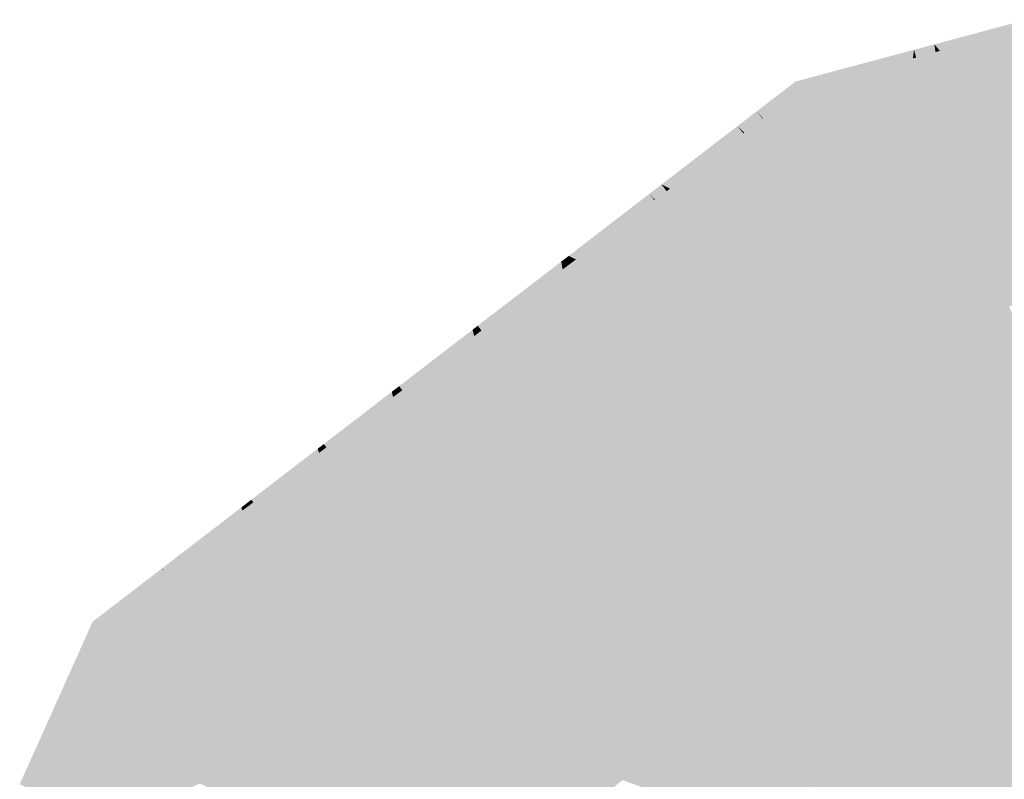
# Model space of a CAD drawing. Header units: metres. Extents: x 31144 to 66544, y 390912 to 402712.
# Tile 21 of 45: x 66146 to 66158, y 402702 to 402711. Entities that reach past the tile are written whole.
import ezdxf

# ---------------------------------------------------------------- set-up
doc = ezdxf.new("R2010")
doc.units = ezdxf.units.M
doc.layers.add('GM-C3D-SURFACE-TIN', color=7, linetype='Continuous')

msp = doc.modelspace()

# ---------------------------------------------------------------- linework, layer by layer
at = {"layer": 'GM-C3D-SURFACE-TIN', "color": 61, "linetype": 'Continuous', "lineweight": -3}
for points in [[(66158.189, 402710.93), (66158.17, 402711.002), (66157.052, 402710.703)], [(66158.189, 402710.93), (66157.052, 402710.703), (66157.119, 402710.625)], [(66157.067, 402710.61), (66157.052, 402710.703), (66156.806, 402710.637)], [(66157.076, 402710.612), (66157.119, 402710.625), (66157.052, 402710.703)], [(66157.067, 402710.61), (66157.076, 402710.612), (66157.052, 402710.703)], [(66156.792, 402710.531), (66156.806, 402710.637), (66155.842, 402710.379)], [(66156.792, 402710.531), (66156.831, 402710.543), (66156.806, 402710.637)], [(66157.067, 402710.61), (66156.806, 402710.637), (66156.831, 402710.543)], [(66156.792, 402710.531), (66155.842, 402710.379), (66155.871, 402710.269)], [(66155.871, 402710.269), (66155.842, 402710.379), (66155.371, 402710.253)], [(66154.978, 402709.804), (66155.371, 402710.253), (66154.902, 402709.893)], [(66154.978, 402709.804), (66155.426, 402710.142), (66155.371, 402710.253)], [(66155.871, 402710.269), (66155.371, 402710.253), (66155.426, 402710.142)], [(66154.749, 402709.632), (66154.902, 402709.893), (66154.669, 402709.714)], [(66154.749, 402709.632), (66154.973, 402709.801), (66154.902, 402709.893)], [(66154.978, 402709.804), (66154.902, 402709.893), (66154.973, 402709.801)], [(66153.85, 402708.955), (66154.669, 402709.714), (66153.748, 402709.006)], [(66153.85, 402708.955), (66154.738, 402709.624), (66154.669, 402709.714)], [(66154.749, 402709.632), (66154.669, 402709.714), (66154.738, 402709.624)], [(66153.668, 402708.819), (66153.748, 402709.006), (66153.601, 402708.893)], [(66153.668, 402708.819), (66153.81, 402708.925), (66153.748, 402709.006)], [(66153.85, 402708.955), (66153.748, 402709.006), (66153.81, 402708.925)], [(66152.712, 402708.099), (66153.601, 402708.893), (66152.623, 402708.141)], [(66152.712, 402708.099), (66153.662, 402708.814), (66153.601, 402708.893)], [(66153.668, 402708.819), (66153.601, 402708.893), (66153.662, 402708.814)], [(66151.567, 402707.237), (66152.533, 402708.072), (66151.522, 402707.296)], [(66151.567, 402707.237), (66152.55, 402707.977), (66152.533, 402708.072)], [(66152.589, 402708.006), (66152.623, 402708.141), (66152.533, 402708.072)], [(66152.589, 402708.006), (66152.533, 402708.072), (66152.585, 402708.004)], [(66152.585, 402708.004), (66152.533, 402708.072), (66152.55, 402707.977)], [(66152.589, 402708.006), (66152.676, 402708.072), (66152.623, 402708.141)], [(66152.712, 402708.099), (66152.623, 402708.141), (66152.676, 402708.072)], [(66150.607, 402706.515), (66151.46, 402707.248), (66150.57, 402706.564)], [(66150.607, 402706.515), (66151.478, 402707.17), (66151.46, 402707.248)], [(66151.505, 402707.19), (66151.522, 402707.296), (66151.46, 402707.248)], [(66151.505, 402707.19), (66151.46, 402707.248), (66151.478, 402707.17)], [(66151.505, 402707.19), (66151.565, 402707.236), (66151.522, 402707.296)], [(66151.567, 402707.237), (66151.522, 402707.296), (66151.565, 402707.236)], [(66150.518, 402706.447), (66150.533, 402706.535), (66150.481, 402706.496)], [(66150.518, 402706.447), (66150.569, 402706.486), (66150.533, 402706.535)], [(66150.57, 402706.487), (66150.57, 402706.564), (66150.533, 402706.535)], [(66150.569, 402706.486), (66150.57, 402706.487), (66150.533, 402706.535)], [(66150.57, 402706.487), (66150.606, 402706.514), (66150.57, 402706.564)], [(66150.606, 402706.514), (66150.607, 402706.515), (66150.57, 402706.564)], [(66149.689, 402705.823), (66150.481, 402706.496), (66149.658, 402705.863)], [(66149.689, 402705.823), (66150.497, 402706.432), (66150.481, 402706.496)], [(66150.497, 402706.432), (66150.518, 402706.447), (66150.481, 402706.496)], [(66148.803, 402705.157), (66149.586, 402705.808), (66148.779, 402705.188)], [(66148.803, 402705.157), (66149.599, 402705.756), (66149.586, 402705.808)], [(66149.616, 402705.768), (66149.658, 402705.863), (66149.586, 402705.808)], [(66149.599, 402705.756), (66149.616, 402705.768), (66149.586, 402705.808)], [(66149.616, 402705.768), (66149.687, 402705.822), (66149.658, 402705.863)], [(66149.687, 402705.822), (66149.689, 402705.823), (66149.658, 402705.863)], [(66147.909, 402704.484), (66148.66, 402705.096), (66147.892, 402704.506)], [(66147.909, 402704.484), (66148.671, 402705.057), (66148.66, 402705.096)], [(66148.683, 402705.066), (66148.779, 402705.188), (66148.66, 402705.096)], [(66148.671, 402705.057), (66148.683, 402705.066), (66148.66, 402705.096)], [(66148.683, 402705.066), (66148.801, 402705.155), (66148.779, 402705.188)], [(66148.801, 402705.155), (66148.803, 402705.157), (66148.779, 402705.188)], [(66147.714, 402704.337), (66147.892, 402704.506), (66147.698, 402704.357)], [(66147.714, 402704.337), (66147.907, 402704.482), (66147.892, 402704.506)], [(66147.907, 402704.482), (66147.909, 402704.484), (66147.892, 402704.506)], [(66146.869, 402703.701), (66147.698, 402704.357), (66146.857, 402703.711)], [(66146.869, 402703.701), (66147.709, 402704.333), (66147.698, 402704.357)], [(66147.709, 402704.333), (66147.714, 402704.337), (66147.698, 402704.357)], [(66146.606, 402703.151), (66146.869, 402703.701), (66146.857, 402703.711)], [(66146.606, 402703.151), (66146.857, 402703.711), (66146.606, 402703.151)], [(66146.6, 402703.138), (66146.606, 402703.151), (66146.606, 402703.151)]]:
    msp.add_solid(points, dxfattribs=at)
at = {"layer": 'GM-C3D-SURFACE-TIN', "color": 71, "linetype": 'Continuous', "lineweight": -3}
for points in [[(66158.319, 402710.447), (66158.189, 402710.93), (66157.119, 402710.625)], [(66157.145, 402710.112), (66157.067, 402710.61), (66156.831, 402710.543)], [(66157.145, 402710.112), (66157.076, 402710.612), (66157.067, 402710.61)], [(66157.205, 402710.129), (66157.119, 402710.625), (66157.076, 402710.612)], [(66157.145, 402710.112), (66157.205, 402710.129), (66157.076, 402710.612)], [(66158.319, 402710.447), (66157.119, 402710.625), (66157.479, 402710.207)], [(66157.205, 402710.129), (66157.479, 402710.207), (66157.119, 402710.625)], [(66156.719, 402709.991), (66156.792, 402710.531), (66155.871, 402710.269)], [(66156.719, 402709.991), (66156.961, 402710.059), (66156.831, 402710.543)], [(66156.719, 402709.991), (66156.831, 402710.543), (66156.792, 402710.531)], [(66157.145, 402710.112), (66156.831, 402710.543), (66156.961, 402710.059)], [(66156, 402709.786), (66155.871, 402710.269), (66155.426, 402710.142)], [(66156.719, 402709.991), (66155.871, 402710.269), (66156, 402709.786)], [(66155.303, 402709.423), (66155.426, 402710.142), (66154.978, 402709.804)], [(66155.303, 402709.423), (66155.653, 402709.686), (66155.426, 402710.142)], [(66156, 402709.786), (66155.426, 402710.142), (66155.653, 402709.686)], [(66155.103, 402709.272), (66154.973, 402709.801), (66154.749, 402709.632)], [(66155.303, 402709.423), (66154.978, 402709.804), (66154.973, 402709.801)], [(66155.103, 402709.272), (66155.278, 402709.404), (66154.973, 402709.801)], [(66155.303, 402709.423), (66154.973, 402709.801), (66155.278, 402709.404)], [(66154.348, 402708.704), (66154.738, 402709.624), (66153.85, 402708.955)], [(66154.348, 402708.704), (66155.043, 402709.227), (66154.738, 402709.624)], [(66155.103, 402709.272), (66154.749, 402709.632), (66154.738, 402709.624)], [(66155.103, 402709.272), (66154.738, 402709.624), (66155.043, 402709.227)], [(66154.003, 402708.445), (66153.81, 402708.925), (66153.668, 402708.819)], [(66154.348, 402708.704), (66153.85, 402708.955), (66153.81, 402708.925)], [(66154.003, 402708.445), (66154.115, 402708.529), (66153.81, 402708.925)], [(66154.348, 402708.704), (66153.81, 402708.925), (66154.115, 402708.529)], [(66153.22, 402707.855), (66153.662, 402708.814), (66152.712, 402708.099)], [(66153.22, 402707.855), (66153.967, 402708.418), (66153.662, 402708.814)], [(66154.003, 402708.445), (66153.668, 402708.819), (66153.662, 402708.814)], [(66154.003, 402708.445), (66153.662, 402708.814), (66153.967, 402708.418)], [(66152.912, 402707.623), (66152.676, 402708.072), (66152.589, 402708.006)], [(66153.22, 402707.855), (66152.712, 402708.099), (66152.676, 402708.072)], [(66152.912, 402707.623), (66152.981, 402707.675), (66152.676, 402708.072)], [(66153.22, 402707.855), (66152.676, 402708.072), (66152.981, 402707.675)], [(66151.872, 402706.841), (66152.55, 402707.977), (66151.567, 402707.237)], [(66151.872, 402706.841), (66152.647, 402707.424), (66152.55, 402707.977)], [(66152.89, 402707.607), (66152.585, 402708.004), (66152.55, 402707.977)], [(66152.89, 402707.607), (66152.55, 402707.977), (66152.647, 402707.424)], [(66152.912, 402707.623), (66152.589, 402708.006), (66152.585, 402708.004)], [(66152.912, 402707.623), (66152.585, 402708.004), (66152.89, 402707.607)], [(66151.809, 402706.794), (66151.565, 402707.236), (66151.505, 402707.19)], [(66151.872, 402706.841), (66151.567, 402707.237), (66151.565, 402707.236)], [(66151.809, 402706.794), (66151.857, 402706.83), (66151.565, 402707.236)], [(66151.872, 402706.841), (66151.565, 402707.236), (66151.857, 402706.83)], [(66150.912, 402706.118), (66151.478, 402707.17), (66150.607, 402706.515)], [(66150.912, 402706.118), (66151.599, 402706.636), (66151.478, 402707.17)], [(66151.809, 402706.794), (66151.505, 402707.19), (66151.478, 402707.17)], [(66151.809, 402706.794), (66151.478, 402707.17), (66151.599, 402706.636)], [(66149.994, 402705.427), (66150.497, 402706.432), (66149.689, 402705.823)], [(66149.994, 402705.427), (66150.631, 402705.907), (66150.497, 402706.432)], [(66150.631, 402705.907), (66150.518, 402706.447), (66150.497, 402706.432)], [(66150.823, 402706.051), (66150.569, 402706.486), (66150.518, 402706.447)], [(66150.631, 402705.907), (66150.823, 402706.051), (66150.518, 402706.447)], [(66150.863, 402706.081), (66150.57, 402706.487), (66150.569, 402706.486)], [(66150.823, 402706.051), (66150.863, 402706.081), (66150.569, 402706.486)], [(66150.875, 402706.09), (66150.606, 402706.514), (66150.57, 402706.487)], [(66150.863, 402706.081), (66150.875, 402706.09), (66150.57, 402706.487)], [(66150.903, 402706.112), (66150.607, 402706.515), (66150.606, 402706.514)], [(66150.875, 402706.09), (66150.903, 402706.112), (66150.606, 402706.514)], [(66150.903, 402706.112), (66150.912, 402706.118), (66150.607, 402706.515)], [(66149.921, 402705.372), (66149.687, 402705.822), (66149.616, 402705.768)], [(66149.977, 402705.414), (66149.689, 402705.823), (66149.687, 402705.822)], [(66149.921, 402705.372), (66149.977, 402705.414), (66149.687, 402705.822)], [(66149.977, 402705.414), (66149.994, 402705.427), (66149.689, 402705.823)], [(66149.108, 402704.76), (66149.599, 402705.756), (66148.803, 402705.157)], [(66149.108, 402704.76), (66149.734, 402705.231), (66149.599, 402705.756)], [(66149.734, 402705.231), (66149.616, 402705.768), (66149.599, 402705.756)], [(66149.734, 402705.231), (66149.921, 402705.372), (66149.616, 402705.768)], [(66148.988, 402704.67), (66148.801, 402705.155), (66148.683, 402705.066)], [(66149.08, 402704.74), (66148.803, 402705.157), (66148.801, 402705.155)], [(66148.988, 402704.67), (66149.08, 402704.74), (66148.801, 402705.155)], [(66149.08, 402704.74), (66149.108, 402704.76), (66148.803, 402705.157)], [(66148.214, 402704.087), (66148.671, 402705.057), (66147.909, 402704.484)], [(66148.214, 402704.087), (66148.81, 402704.536), (66148.671, 402705.057)], [(66148.81, 402704.536), (66148.683, 402705.066), (66148.671, 402705.057)], [(66148.81, 402704.536), (66148.988, 402704.67), (66148.683, 402705.066)], [(66148.019, 402703.941), (66147.907, 402704.482), (66147.714, 402704.337)], [(66148.169, 402704.054), (66147.909, 402704.484), (66147.907, 402704.482)], [(66148.019, 402703.941), (66148.169, 402704.054), (66147.907, 402704.482)], [(66148.169, 402704.054), (66148.214, 402704.087), (66147.909, 402704.484)], [(66147.267, 402703.375), (66147.709, 402704.333), (66146.869, 402703.701)], [(66147.267, 402703.375), (66147.922, 402703.868), (66147.709, 402704.333)], [(66147.922, 402703.868), (66147.714, 402704.337), (66147.709, 402704.333)], [(66147.922, 402703.868), (66148.019, 402703.941), (66147.714, 402704.337)], [(66147.063, 402702.946), (66146.869, 402703.701), (66146.606, 402703.151)], [(66147.063, 402702.946), (66147.267, 402703.375), (66146.869, 402703.701)], [(66146.935, 402702.679), (66146.6, 402703.138), (66146.451, 402702.806)], [(66146.935, 402702.679), (66146.606, 402703.151), (66146.6, 402703.138)], [(66146.935, 402702.679), (66147.063, 402702.946), (66146.606, 402703.151)], [(66146.81, 402702.417), (66146.451, 402702.806), (66146.343, 402702.564)], [(66146.81, 402702.417), (66146.899, 402702.605), (66146.451, 402702.806)], [(66146.935, 402702.679), (66146.451, 402702.806), (66146.899, 402702.605)], [(66146.397, 402701.553), (66146.343, 402702.564), (66145.974, 402701.743)], [(66146.397, 402701.553), (66146.703, 402702.194), (66146.343, 402702.564)], [(66146.81, 402702.417), (66146.343, 402702.564), (66146.785, 402702.366)], [(66146.785, 402702.366), (66146.343, 402702.564), (66146.703, 402702.194)]]:
    msp.add_solid(points, dxfattribs=at)
at = {"layer": 'GM-C3D-SURFACE-TIN', "color": 70, "linetype": 'Continuous', "lineweight": -3}
for points in [[(66158.448, 402709.964), (66158.319, 402710.447), (66157.479, 402710.207)], [(66157.223, 402709.614), (66157.145, 402710.112), (66156.961, 402710.059)], [(66157.223, 402709.614), (66157.205, 402710.129), (66157.145, 402710.112)], [(66157.334, 402709.646), (66157.479, 402710.207), (66157.205, 402710.129)], [(66157.223, 402709.614), (66157.334, 402709.646), (66157.205, 402710.129)], [(66157.334, 402709.646), (66157.838, 402709.79), (66157.479, 402710.207)], [(66158.448, 402709.964), (66157.479, 402710.207), (66157.838, 402709.79)], [(66156.647, 402709.45), (66156.719, 402709.991), (66156, 402709.786)], [(66156.647, 402709.45), (66157.09, 402709.576), (66156.961, 402710.059)], [(66156.647, 402709.45), (66156.961, 402710.059), (66156.719, 402709.991)], [(66157.223, 402709.614), (66156.961, 402710.059), (66157.09, 402709.576)], [(66156.129, 402709.303), (66156, 402709.786), (66155.653, 402709.686)], [(66156.647, 402709.45), (66156, 402709.786), (66156.129, 402709.303)], [(66155.627, 402709.042), (66155.653, 402709.686), (66155.303, 402709.423)], [(66155.627, 402709.042), (66155.879, 402709.231), (66155.653, 402709.686)], [(66156.129, 402709.303), (66155.653, 402709.686), (66155.879, 402709.231)], [(66155.456, 402708.913), (66155.278, 402709.404), (66155.103, 402709.272)], [(66155.627, 402709.042), (66155.303, 402709.423), (66155.278, 402709.404)], [(66155.456, 402708.913), (66155.583, 402709.008), (66155.278, 402709.404)], [(66155.627, 402709.042), (66155.278, 402709.404), (66155.583, 402709.008)], [(66155.456, 402708.913), (66155.103, 402709.272), (66155.043, 402709.227)], [(66154.846, 402708.453), (66155.043, 402709.227), (66154.348, 402708.704)], [(66154.846, 402708.453), (66155.347, 402708.831), (66155.043, 402709.227)], [(66155.456, 402708.913), (66155.043, 402709.227), (66155.347, 402708.831)], [(66154.846, 402708.453), (66154.348, 402708.704), (66154.115, 402708.529)], [(66154.339, 402708.071), (66154.003, 402708.445), (66153.967, 402708.418)], [(66154.339, 402708.071), (66154.115, 402708.529), (66154.003, 402708.445)], [(66154.339, 402708.071), (66154.42, 402708.133), (66154.115, 402708.529)], [(66154.846, 402708.453), (66154.115, 402708.529), (66154.42, 402708.133)], [(66153.728, 402707.612), (66153.967, 402708.418), (66153.22, 402707.855)], [(66153.728, 402707.612), (66154.272, 402708.021), (66153.967, 402708.418)], [(66154.339, 402708.071), (66153.967, 402708.418), (66154.272, 402708.021)], [(66153.728, 402707.612), (66153.22, 402707.855), (66152.981, 402707.675)], [(66153.195, 402707.211), (66152.89, 402707.607), (66152.647, 402707.424)], [(66153.235, 402707.241), (66152.912, 402707.623), (66152.89, 402707.607)], [(66153.235, 402707.241), (66152.89, 402707.607), (66153.195, 402707.211)], [(66153.235, 402707.241), (66152.981, 402707.675), (66152.912, 402707.623)], [(66153.235, 402707.241), (66153.286, 402707.279), (66152.981, 402707.675)], [(66153.728, 402707.612), (66152.981, 402707.675), (66153.286, 402707.279)], [(66152.177, 402706.444), (66152.647, 402707.424), (66151.872, 402706.841)], [(66152.177, 402706.444), (66152.745, 402706.872), (66152.647, 402707.424)], [(66153.195, 402707.211), (66152.647, 402707.424), (66152.745, 402706.872)], [(66152.114, 402706.397), (66151.809, 402706.794), (66151.599, 402706.636)], [(66152.114, 402706.397), (66151.857, 402706.83), (66151.809, 402706.794)], [(66152.177, 402706.444), (66151.872, 402706.841), (66151.857, 402706.83)], [(66152.114, 402706.397), (66152.149, 402706.424), (66151.857, 402706.83)], [(66152.177, 402706.444), (66151.857, 402706.83), (66152.149, 402706.424)], [(66151.217, 402705.722), (66151.599, 402706.636), (66150.912, 402706.118)], [(66151.217, 402705.722), (66151.721, 402706.101), (66151.599, 402706.636)], [(66152.114, 402706.397), (66151.599, 402706.636), (66151.721, 402706.101)], [(66150.765, 402705.382), (66150.823, 402706.051), (66150.631, 402705.907)], [(66150.765, 402705.382), (66151.127, 402705.655), (66150.823, 402706.051)], [(66151.127, 402705.655), (66150.863, 402706.081), (66150.823, 402706.051)], [(66151.157, 402705.677), (66150.875, 402706.09), (66150.863, 402706.081)], [(66151.127, 402705.655), (66151.157, 402705.677), (66150.863, 402706.081)], [(66151.179, 402705.694), (66150.903, 402706.112), (66150.875, 402706.09)], [(66151.157, 402705.677), (66151.179, 402705.694), (66150.875, 402706.09)], [(66151.2, 402705.71), (66150.912, 402706.118), (66150.903, 402706.112)], [(66151.179, 402705.694), (66151.2, 402705.71), (66150.903, 402706.112)], [(66151.2, 402705.71), (66151.217, 402705.722), (66150.912, 402706.118)], [(66150.298, 402705.031), (66150.631, 402705.907), (66149.994, 402705.427)], [(66150.298, 402705.031), (66150.765, 402705.382), (66150.631, 402705.907)], [(66149.868, 402704.707), (66149.921, 402705.372), (66149.734, 402705.231)], [(66149.868, 402704.707), (66150.225, 402704.976), (66149.921, 402705.372)], [(66150.225, 402704.976), (66149.977, 402705.414), (66149.921, 402705.372)], [(66150.267, 402705.007), (66149.994, 402705.427), (66149.977, 402705.414)], [(66150.225, 402704.976), (66150.267, 402705.007), (66149.977, 402705.414)], [(66150.267, 402705.007), (66150.298, 402705.031), (66149.994, 402705.427)], [(66149.412, 402704.364), (66149.734, 402705.231), (66149.108, 402704.76)], [(66149.412, 402704.364), (66149.868, 402704.707), (66149.734, 402705.231)], [(66149.292, 402704.273), (66149.08, 402704.74), (66148.988, 402704.67)], [(66149.36, 402704.324), (66149.108, 402704.76), (66149.08, 402704.74)], [(66149.292, 402704.273), (66149.36, 402704.324), (66149.08, 402704.74)], [(66149.36, 402704.324), (66149.412, 402704.364), (66149.108, 402704.76)], [(66148.949, 402704.015), (66148.988, 402704.67), (66148.81, 402704.536)], [(66148.949, 402704.015), (66149.292, 402704.273), (66148.988, 402704.67)], [(66148.518, 402703.691), (66148.81, 402704.536), (66148.214, 402704.087)], [(66148.518, 402703.691), (66148.949, 402704.015), (66148.81, 402704.536)], [(66148.323, 402703.544), (66148.169, 402704.054), (66148.019, 402703.941)], [(66148.432, 402703.626), (66148.214, 402704.087), (66148.169, 402704.054)], [(66148.323, 402703.544), (66148.432, 402703.626), (66148.169, 402704.054)], [(66148.432, 402703.626), (66148.518, 402703.691), (66148.214, 402704.087)], [(66148.135, 402703.402), (66148.019, 402703.941), (66147.922, 402703.868)], [(66148.135, 402703.402), (66148.323, 402703.544), (66148.019, 402703.941)], [(66147.666, 402703.049), (66147.922, 402703.868), (66147.267, 402703.375)], [(66147.666, 402703.049), (66148.135, 402703.402), (66147.922, 402703.868)], [(66147.519, 402702.742), (66147.267, 402703.375), (66147.063, 402702.946)], [(66147.519, 402702.742), (66147.666, 402703.049), (66147.267, 402703.375)], [(66147.427, 402702.55), (66147.063, 402702.946), (66146.935, 402702.679)], [(66147.427, 402702.55), (66147.519, 402702.742), (66147.063, 402702.946)], [(66147.291, 402702.265), (66146.899, 402702.605), (66146.81, 402702.417)], [(66147.427, 402702.55), (66146.935, 402702.679), (66146.899, 402702.605)], [(66147.291, 402702.265), (66147.355, 402702.4), (66146.899, 402702.605)], [(66147.427, 402702.55), (66146.899, 402702.605), (66147.355, 402702.4)], [(66147.241, 402702.161), (66146.785, 402702.366), (66146.703, 402702.194)], [(66147.291, 402702.265), (66146.81, 402702.417), (66146.785, 402702.366)], [(66147.291, 402702.265), (66146.785, 402702.366), (66147.241, 402702.161)], [(66146.853, 402701.348), (66146.703, 402702.194), (66146.397, 402701.553)], [(66146.853, 402701.348), (66147.074, 402701.812), (66146.703, 402702.194)], [(66147.241, 402702.161), (66146.703, 402702.194), (66147.074, 402701.812)]]:
    msp.add_solid(points, dxfattribs=at)
at = {"layer": 'GM-C3D-SURFACE-TIN', "color": 90, "linetype": 'Continuous', "lineweight": -3}
for points in [[(66158.577, 402709.481), (66158.448, 402709.964), (66157.838, 402709.79)], [(66157.464, 402709.163), (66157.838, 402709.79), (66157.334, 402709.646)], [(66157.464, 402709.163), (66158.197, 402709.373), (66157.838, 402709.79)], [(66158.577, 402709.481), (66157.838, 402709.79), (66158.197, 402709.373)], [(66157.301, 402709.117), (66157.334, 402709.646), (66157.223, 402709.614)], [(66157.301, 402709.117), (66157.464, 402709.163), (66157.334, 402709.646)], [(66156.574, 402708.91), (66157.219, 402709.093), (66157.09, 402709.576)], [(66156.574, 402708.91), (66157.09, 402709.576), (66156.647, 402709.45)], [(66157.301, 402709.117), (66157.223, 402709.614), (66157.09, 402709.576)], [(66157.301, 402709.117), (66157.09, 402709.576), (66157.219, 402709.093)], [(66156.574, 402708.91), (66156.647, 402709.45), (66156.129, 402709.303)], [(66156.258, 402708.819), (66156.129, 402709.303), (66155.879, 402709.231)], [(66156.574, 402708.91), (66156.129, 402709.303), (66156.258, 402708.819)], [(66155.952, 402708.66), (66155.879, 402709.231), (66155.627, 402709.042)], [(66155.952, 402708.66), (66156.106, 402708.776), (66155.879, 402709.231)], [(66156.258, 402708.819), (66155.879, 402709.231), (66156.106, 402708.776)], [(66155.952, 402708.66), (66155.627, 402709.042), (66155.583, 402709.008)], [(66155.81, 402708.553), (66155.456, 402708.913), (66155.347, 402708.831)], [(66155.81, 402708.553), (66155.583, 402709.008), (66155.456, 402708.913)], [(66155.81, 402708.553), (66155.887, 402708.611), (66155.583, 402709.008)], [(66155.952, 402708.66), (66155.583, 402709.008), (66155.887, 402708.611)], [(66155.344, 402708.202), (66155.347, 402708.831), (66154.846, 402708.453)], [(66155.344, 402708.202), (66155.652, 402708.434), (66155.347, 402708.831)], [(66155.81, 402708.553), (66155.347, 402708.831), (66155.652, 402708.434)], [(66155.344, 402708.202), (66154.846, 402708.453), (66154.42, 402708.133)], [(66155.344, 402708.202), (66154.42, 402708.133), (66154.724, 402707.736)], [(66154.674, 402707.698), (66154.339, 402708.071), (66154.272, 402708.021)], [(66154.674, 402707.698), (66154.42, 402708.133), (66154.339, 402708.071)], [(66154.674, 402707.698), (66154.724, 402707.736), (66154.42, 402708.133)], [(66154.236, 402707.369), (66154.272, 402708.021), (66153.728, 402707.612)], [(66154.236, 402707.369), (66154.576, 402707.625), (66154.272, 402708.021)], [(66154.674, 402707.698), (66154.272, 402708.021), (66154.576, 402707.625)], [(66154.236, 402707.369), (66153.728, 402707.612), (66153.286, 402707.279)], [(66154.236, 402707.369), (66153.286, 402707.279), (66153.59, 402706.883)], [(66153.558, 402706.858), (66153.235, 402707.241), (66153.195, 402707.211)], [(66153.558, 402706.858), (66153.286, 402707.279), (66153.235, 402707.241)], [(66153.558, 402706.858), (66153.59, 402706.883), (66153.286, 402707.279)], [(66153.499, 402706.814), (66153.195, 402707.211), (66152.745, 402706.872)], [(66153.558, 402706.858), (66153.195, 402707.211), (66153.499, 402706.814)], [(66152.481, 402706.048), (66152.745, 402706.872), (66152.177, 402706.444)], [(66152.481, 402706.048), (66152.843, 402706.32), (66152.745, 402706.872)], [(66153.499, 402706.814), (66152.745, 402706.872), (66152.843, 402706.32)], [(66152.419, 402706.001), (66152.114, 402706.397), (66151.721, 402706.101)], [(66152.419, 402706.001), (66152.149, 402706.424), (66152.114, 402706.397)], [(66152.481, 402706.048), (66152.177, 402706.444), (66152.149, 402706.424)], [(66152.419, 402706.001), (66152.441, 402706.018), (66152.149, 402706.424)], [(66152.481, 402706.048), (66152.149, 402706.424), (66152.441, 402706.018)], [(66151.521, 402705.325), (66151.721, 402706.101), (66151.217, 402705.722)], [(66151.521, 402705.325), (66151.842, 402705.567), (66151.721, 402706.101)], [(66152.419, 402706.001), (66151.721, 402706.101), (66151.842, 402705.567)], [(66151.451, 402705.272), (66151.179, 402705.694), (66151.157, 402705.677)], [(66151.484, 402705.297), (66151.2, 402705.71), (66151.179, 402705.694)], [(66151.451, 402705.272), (66151.484, 402705.297), (66151.179, 402705.694)], [(66151.497, 402705.307), (66151.217, 402705.722), (66151.2, 402705.71)], [(66151.484, 402705.297), (66151.497, 402705.307), (66151.2, 402705.71)], [(66151.497, 402705.307), (66151.521, 402705.325), (66151.217, 402705.722)], [(66150.898, 402704.857), (66151.127, 402705.655), (66150.765, 402705.382)], [(66150.898, 402704.857), (66151.432, 402705.258), (66151.127, 402705.655)], [(66151.432, 402705.258), (66151.157, 402705.677), (66151.127, 402705.655)], [(66151.432, 402705.258), (66151.451, 402705.272), (66151.157, 402705.677)], [(66150.603, 402704.634), (66150.765, 402705.382), (66150.298, 402705.031)], [(66150.603, 402704.634), (66150.898, 402704.857), (66150.765, 402705.382)], [(66150.003, 402704.182), (66150.225, 402704.976), (66149.868, 402704.707)], [(66150.003, 402704.182), (66150.53, 402704.579), (66150.225, 402704.976)], [(66150.53, 402704.579), (66150.267, 402705.007), (66150.225, 402704.976)], [(66150.556, 402704.599), (66150.298, 402705.031), (66150.267, 402705.007)], [(66150.53, 402704.579), (66150.556, 402704.599), (66150.267, 402705.007)], [(66150.556, 402704.599), (66150.603, 402704.634), (66150.298, 402705.031)], [(66149.717, 402703.967), (66149.868, 402704.707), (66149.412, 402704.364)], [(66149.717, 402703.967), (66150.003, 402704.182), (66149.868, 402704.707)], [(66149.088, 402703.494), (66149.292, 402704.273), (66148.949, 402704.015)], [(66149.088, 402703.494), (66149.597, 402703.877), (66149.292, 402704.273)], [(66149.597, 402703.877), (66149.36, 402704.324), (66149.292, 402704.273)], [(66149.639, 402703.909), (66149.412, 402704.364), (66149.36, 402704.324)], [(66149.597, 402703.877), (66149.639, 402703.909), (66149.36, 402704.324)], [(66149.639, 402703.909), (66149.717, 402703.967), (66149.412, 402704.364)], [(66148.823, 402703.294), (66148.949, 402704.015), (66148.518, 402703.691)], [(66148.823, 402703.294), (66149.088, 402703.494), (66148.949, 402704.015)], [(66148.695, 402703.198), (66148.518, 402703.691), (66148.432, 402703.626)], [(66148.695, 402703.198), (66148.823, 402703.294), (66148.518, 402703.691)], [(66148.348, 402702.937), (66148.323, 402703.544), (66148.135, 402703.402)], [(66148.628, 402703.148), (66148.432, 402703.626), (66148.323, 402703.544)], [(66148.348, 402702.937), (66148.628, 402703.148), (66148.323, 402703.544)], [(66148.628, 402703.148), (66148.695, 402703.198), (66148.432, 402703.626)], [(66148.064, 402702.723), (66148.135, 402703.402), (66147.666, 402703.049)], [(66148.064, 402702.723), (66148.348, 402702.937), (66148.135, 402703.402)], [(66147.975, 402702.537), (66147.666, 402703.049), (66147.519, 402702.742)], [(66147.975, 402702.537), (66148.064, 402702.723), (66147.666, 402703.049)], [(66147.919, 402702.421), (66147.519, 402702.742), (66147.427, 402702.55)], [(66147.919, 402702.421), (66147.975, 402702.537), (66147.519, 402702.742)], [(66147.919, 402702.421), (66147.427, 402702.55), (66147.355, 402702.4)], [(66147.772, 402702.113), (66147.355, 402702.4), (66147.291, 402702.265)], [(66147.919, 402702.421), (66147.355, 402702.4), (66147.812, 402702.195)], [(66147.772, 402702.113), (66147.812, 402702.195), (66147.355, 402702.4)], [(66147.772, 402702.113), (66147.291, 402702.265), (66147.241, 402702.161)], [(66147.697, 402701.956), (66147.241, 402702.161), (66147.074, 402701.812)], [(66147.772, 402702.113), (66147.241, 402702.161), (66147.697, 402701.956)], [(66147.697, 402701.956), (66147.074, 402701.812), (66147.446, 402701.43)], [(66147.309, 402701.144), (66147.074, 402701.812), (66146.853, 402701.348)], [(66147.309, 402701.144), (66147.446, 402701.43), (66147.074, 402701.812)]]:
    msp.add_solid(points, dxfattribs=at)
at = {"layer": 'GM-C3D-SURFACE-TIN', "color": 110, "linetype": 'Continuous', "lineweight": -3}
for points in [[(66157.593, 402708.68), (66158.197, 402709.373), (66157.464, 402709.163)], [(66157.593, 402708.68), (66158.557, 402708.955), (66158.197, 402709.373)], [(66157.379, 402708.619), (66157.464, 402709.163), (66157.301, 402709.117)], [(66157.379, 402708.619), (66157.593, 402708.68), (66157.464, 402709.163)], [(66156.502, 402708.369), (66157.348, 402708.61), (66157.219, 402709.093)], [(66156.502, 402708.369), (66157.219, 402709.093), (66156.574, 402708.91)], [(66157.379, 402708.619), (66157.301, 402709.117), (66157.219, 402709.093)], [(66157.379, 402708.619), (66157.219, 402709.093), (66157.348, 402708.61)], [(66156.502, 402708.369), (66156.574, 402708.91), (66156.258, 402708.819)], [(66156.388, 402708.336), (66156.258, 402708.819), (66156.106, 402708.776)], [(66156.502, 402708.369), (66156.258, 402708.819), (66156.388, 402708.336)], [(66156.277, 402708.279), (66156.106, 402708.776), (66155.952, 402708.66)], [(66156.277, 402708.279), (66156.333, 402708.321), (66156.106, 402708.776)], [(66156.388, 402708.336), (66156.106, 402708.776), (66156.333, 402708.321)], [(66156.164, 402708.194), (66155.81, 402708.553), (66155.652, 402708.434)], [(66156.164, 402708.194), (66155.887, 402708.611), (66155.81, 402708.553)], [(66156.277, 402708.279), (66155.952, 402708.66), (66155.887, 402708.611)], [(66156.164, 402708.194), (66156.192, 402708.215), (66155.887, 402708.611)], [(66156.277, 402708.279), (66155.887, 402708.611), (66156.192, 402708.215)], [(66155.842, 402707.951), (66155.652, 402708.434), (66155.344, 402708.202)], [(66155.842, 402707.951), (66155.957, 402708.038), (66155.652, 402708.434)], [(66156.164, 402708.194), (66155.652, 402708.434), (66155.957, 402708.038)], [(66155.842, 402707.951), (66155.344, 402708.202), (66154.724, 402707.736)], [(66155.842, 402707.951), (66154.724, 402707.736), (66155.029, 402707.34)], [(66155.009, 402707.324), (66154.724, 402707.736), (66154.674, 402707.698)], [(66155.009, 402707.324), (66155.029, 402707.34), (66154.724, 402707.736)], [(66154.744, 402707.125), (66154.576, 402707.625), (66154.236, 402707.369)], [(66155.009, 402707.324), (66154.674, 402707.698), (66154.576, 402707.625)], [(66154.744, 402707.125), (66154.881, 402707.228), (66154.576, 402707.625)], [(66155.009, 402707.324), (66154.576, 402707.625), (66154.881, 402707.228)], [(66154.744, 402707.125), (66154.236, 402707.369), (66153.59, 402706.883)], [(66154.744, 402707.125), (66153.59, 402706.883), (66153.895, 402706.486)], [(66153.882, 402706.476), (66153.59, 402706.883), (66153.558, 402706.858)], [(66153.882, 402706.476), (66153.895, 402706.486), (66153.59, 402706.883)], [(66153.804, 402706.418), (66153.499, 402706.814), (66152.843, 402706.32)], [(66153.882, 402706.476), (66153.558, 402706.858), (66153.499, 402706.814)], [(66153.882, 402706.476), (66153.499, 402706.814), (66153.804, 402706.418)], [(66153.804, 402706.418), (66152.843, 402706.32), (66152.941, 402705.768)], [(66152.786, 402705.651), (66152.843, 402706.32), (66152.481, 402706.048)], [(66152.786, 402705.651), (66152.941, 402705.768), (66152.843, 402706.32)], [(66152.786, 402705.651), (66152.481, 402706.048), (66152.441, 402706.018)], [(66152.723, 402705.604), (66152.419, 402706.001), (66151.842, 402705.567)], [(66152.723, 402705.604), (66152.441, 402706.018), (66152.419, 402706.001)], [(66152.723, 402705.604), (66152.733, 402705.612), (66152.441, 402706.018)], [(66152.786, 402705.651), (66152.441, 402706.018), (66152.733, 402705.612)], [(66151.826, 402704.929), (66151.842, 402705.567), (66151.521, 402705.325)], [(66151.826, 402704.929), (66151.964, 402705.032), (66151.842, 402705.567)], [(66152.723, 402705.604), (66151.842, 402705.567), (66151.964, 402705.032)], [(66151.794, 402704.905), (66151.521, 402705.325), (66151.497, 402705.307)], [(66151.794, 402704.905), (66151.826, 402704.929), (66151.521, 402705.325)], [(66151.032, 402704.331), (66151.432, 402705.258), (66150.898, 402704.857)], [(66151.032, 402704.331), (66151.737, 402704.862), (66151.432, 402705.258)], [(66151.737, 402704.862), (66151.451, 402705.272), (66151.432, 402705.258)], [(66151.745, 402704.868), (66151.484, 402705.297), (66151.451, 402705.272)], [(66151.737, 402704.862), (66151.745, 402704.868), (66151.451, 402705.272)], [(66151.789, 402704.901), (66151.497, 402705.307), (66151.484, 402705.297)], [(66151.745, 402704.868), (66151.789, 402704.901), (66151.484, 402705.297)], [(66151.789, 402704.901), (66151.794, 402704.905), (66151.497, 402705.307)], [(66150.908, 402704.238), (66150.898, 402704.857), (66150.603, 402704.634)], [(66150.908, 402704.238), (66151.032, 402704.331), (66150.898, 402704.857)], [(66150.846, 402704.191), (66150.603, 402704.634), (66150.556, 402704.599)], [(66150.846, 402704.191), (66150.908, 402704.238), (66150.603, 402704.634)], [(66150.137, 402703.658), (66150.53, 402704.579), (66150.003, 402704.182)], [(66150.137, 402703.658), (66150.835, 402704.183), (66150.53, 402704.579)], [(66150.835, 402704.183), (66150.556, 402704.599), (66150.53, 402704.579)], [(66150.835, 402704.183), (66150.846, 402704.191), (66150.556, 402704.599)], [(66150.022, 402703.571), (66150.003, 402704.182), (66149.717, 402703.967)], [(66150.022, 402703.571), (66150.137, 402703.658), (66150.003, 402704.182)], [(66149.902, 402703.48), (66149.639, 402703.909), (66149.597, 402703.877)], [(66149.919, 402703.493), (66149.717, 402703.967), (66149.639, 402703.909)], [(66149.902, 402703.48), (66149.919, 402703.493), (66149.639, 402703.909)], [(66149.919, 402703.493), (66150.022, 402703.571), (66149.717, 402703.967)], [(66149.228, 402702.973), (66149.597, 402703.877), (66149.088, 402703.494)], [(66149.228, 402702.973), (66149.902, 402703.48), (66149.597, 402703.877)], [(66149.128, 402702.898), (66149.088, 402703.494), (66148.823, 402703.294)], [(66149.128, 402702.898), (66149.228, 402702.973), (66149.088, 402703.494)], [(66148.933, 402702.751), (66148.695, 402703.198), (66148.628, 402703.148)], [(66148.957, 402702.77), (66148.823, 402703.294), (66148.695, 402703.198)], [(66148.933, 402702.751), (66148.957, 402702.77), (66148.695, 402703.198)], [(66148.957, 402702.77), (66149.128, 402702.898), (66148.823, 402703.294)], [(66148.561, 402702.472), (66148.628, 402703.148), (66148.348, 402702.937)], [(66148.561, 402702.472), (66148.933, 402702.751), (66148.628, 402703.148)], [(66148.462, 402702.397), (66148.348, 402702.937), (66148.064, 402702.723)], [(66148.462, 402702.397), (66148.561, 402702.472), (66148.348, 402702.937)], [(66148.431, 402702.332), (66148.064, 402702.723), (66147.975, 402702.537)], [(66148.431, 402702.332), (66148.462, 402702.397), (66148.064, 402702.723)], [(66148.412, 402702.292), (66147.975, 402702.537), (66147.919, 402702.421)], [(66148.412, 402702.292), (66148.431, 402702.332), (66147.975, 402702.537)], [(66148.412, 402702.292), (66147.919, 402702.421), (66147.812, 402702.195)], [(66148.412, 402702.292), (66147.812, 402702.195), (66148.268, 402701.99)], [(66148.254, 402701.961), (66147.772, 402702.113), (66147.697, 402701.956)], [(66148.254, 402701.961), (66147.812, 402702.195), (66147.772, 402702.113)], [(66148.254, 402701.961), (66148.268, 402701.99), (66147.812, 402702.195)], [(66148.154, 402701.751), (66147.697, 402701.956), (66147.446, 402701.43)], [(66148.254, 402701.961), (66147.697, 402701.956), (66148.154, 402701.751)]]:
    msp.add_solid(points, dxfattribs=at)
at = {"layer": 'GM-C3D-SURFACE-TIN', "color": 120, "linetype": 'Continuous', "lineweight": -3}
for points in [[(66158.79, 402708.685), (66158.557, 402708.955), (66157.593, 402708.68)], [(66157.673, 402708.381), (66157.593, 402708.68), (66157.379, 402708.619)], [(66158.79, 402708.685), (66157.593, 402708.68), (66157.673, 402708.381)], [(66157.843, 402707.736), (66158.79, 402708.685), (66157.673, 402708.381)], [(66157.843, 402707.736), (66159.115, 402708.202), (66158.79, 402708.685)], [(66157.427, 402708.316), (66157.348, 402708.61), (66156.502, 402708.369)], [(66157.427, 402708.316), (66157.379, 402708.619), (66157.348, 402708.61)], [(66157.673, 402708.381), (66157.379, 402708.619), (66157.427, 402708.316)], [(66156.461, 402708.063), (66156.333, 402708.321), (66156.277, 402708.279)], [(66156.461, 402708.063), (66156.388, 402708.336), (66156.333, 402708.321)], [(66156.461, 402708.063), (66156.502, 402708.369), (66156.388, 402708.336)], [(66157.427, 402708.316), (66156.502, 402708.369), (66156.461, 402708.063)], [(66157.843, 402707.736), (66157.427, 402708.316), (66156.461, 402708.063)], [(66157.843, 402707.736), (66157.673, 402708.381), (66157.427, 402708.316)], [(66156.138, 402707.802), (66156.164, 402708.194), (66155.957, 402708.038)], [(66156.138, 402707.802), (66156.367, 402707.987), (66156.164, 402708.194)], [(66156.367, 402707.987), (66156.192, 402708.215), (66156.164, 402708.194)], [(66156.367, 402707.987), (66156.277, 402708.279), (66156.192, 402708.215)], [(66156.367, 402707.987), (66156.461, 402708.063), (66156.277, 402708.279)], [(66159.093, 402707.941), (66159.115, 402708.202), (66157.843, 402707.736)], [(66155.231, 402707.077), (66155.842, 402707.951), (66155.029, 402707.34)], [(66155.231, 402707.077), (66156.138, 402707.802), (66155.842, 402707.951)], [(66156.138, 402707.802), (66155.957, 402708.038), (66155.842, 402707.951)], [(66156.601, 402707.196), (66156.367, 402707.987), (66156.138, 402707.802)], [(66156.601, 402707.196), (66156.461, 402708.063), (66156.367, 402707.987)], [(66156.601, 402707.196), (66157.843, 402707.736), (66156.461, 402708.063)], [(66159.093, 402707.941), (66157.843, 402707.736), (66157.956, 402707.525)], [(66156.601, 402707.196), (66156.138, 402707.802), (66155.231, 402707.077)], [(66157.83, 402707.472), (66157.843, 402707.736), (66156.601, 402707.196)], [(66157.956, 402707.525), (66157.843, 402707.736), (66157.83, 402707.472)], [(66157.83, 402707.472), (66156.601, 402707.196), (66156.72, 402706.989)], [(66155.086, 402706.962), (66155.009, 402707.324), (66154.881, 402707.228)], [(66155.231, 402707.077), (66155.029, 402707.34), (66155.009, 402707.324)], [(66155.086, 402706.962), (66155.231, 402707.077), (66155.009, 402707.324)], [(66154.114, 402706.201), (66154.744, 402707.125), (66153.895, 402706.486)], [(66154.114, 402706.201), (66155.086, 402706.962), (66154.744, 402707.125)], [(66155.086, 402706.962), (66154.881, 402707.228), (66154.744, 402707.125)], [(66155.392, 402706.584), (66156.601, 402707.196), (66155.231, 402707.077)], [(66156.597, 402706.928), (66156.601, 402707.196), (66155.392, 402706.584)], [(66156.72, 402706.989), (66156.601, 402707.196), (66156.597, 402706.928)], [(66155.392, 402706.584), (66155.231, 402707.077), (66155.086, 402706.962)], [(66155.392, 402706.584), (66155.086, 402706.962), (66154.114, 402706.201)], [(66156.597, 402706.928), (66155.392, 402706.584), (66155.517, 402706.381)], [(66154.222, 402705.902), (66155.392, 402706.584), (66154.114, 402706.201)], [(66155.399, 402706.313), (66155.392, 402706.584), (66154.222, 402705.902)], [(66155.517, 402706.381), (66155.392, 402706.584), (66155.399, 402706.313)], [(66153.014, 402705.355), (66153.804, 402706.418), (66152.941, 402705.768)], [(66153.014, 402705.355), (66154.025, 402706.131), (66153.804, 402706.418)], [(66154.025, 402706.131), (66153.882, 402706.476), (66153.804, 402706.418)], [(66154.114, 402706.201), (66153.895, 402706.486), (66153.882, 402706.476)], [(66154.025, 402706.131), (66154.114, 402706.201), (66153.882, 402706.476)], [(66155.399, 402706.313), (66154.222, 402705.902), (66154.353, 402705.703)], [(66154.222, 402705.902), (66154.114, 402706.201), (66154.025, 402706.131)], [(66154.222, 402705.902), (66154.025, 402706.131), (66153.014, 402705.355)], [(66153.094, 402705.151), (66154.222, 402705.902), (66153.014, 402705.355)], [(66154.239, 402705.627), (66154.222, 402705.902), (66153.094, 402705.151)], [(66154.353, 402705.703), (66154.222, 402705.902), (66154.239, 402705.627)], [(66153.014, 402705.355), (66152.941, 402705.768), (66152.786, 402705.651)], [(66152.055, 402704.631), (66152.723, 402705.604), (66151.964, 402705.032)], [(66152.055, 402704.631), (66152.952, 402705.307), (66152.723, 402705.604)], [(66152.952, 402705.307), (66152.733, 402705.612), (66152.723, 402705.604)], [(66152.952, 402705.307), (66152.786, 402705.651), (66152.733, 402705.612)], [(66152.952, 402705.307), (66153.014, 402705.355), (66152.786, 402705.651)], [(66154.239, 402705.627), (66153.094, 402705.151), (66153.231, 402704.956)], [(66153.094, 402705.151), (66153.014, 402705.355), (66152.952, 402705.307)], [(66153.094, 402705.151), (66152.952, 402705.307), (66152.055, 402704.631)], [(66152.145, 402704.441), (66153.094, 402705.151), (66152.055, 402704.631)], [(66153.231, 402704.956), (66153.094, 402705.151), (66152.145, 402704.441)], [(66152.055, 402704.631), (66151.964, 402705.032), (66151.826, 402704.929)], [(66151.965, 402704.565), (66151.737, 402704.862), (66151.032, 402704.331)], [(66151.965, 402704.565), (66151.745, 402704.868), (66151.737, 402704.862)], [(66152.017, 402704.603), (66151.789, 402704.901), (66151.745, 402704.868)], [(66152.017, 402704.603), (66151.745, 402704.868), (66151.965, 402704.565)], [(66152.017, 402704.603), (66151.794, 402704.905), (66151.789, 402704.901)], [(66152.055, 402704.631), (66151.826, 402704.929), (66151.794, 402704.905)], [(66152.055, 402704.631), (66151.794, 402704.905), (66152.017, 402704.603)], [(66153.231, 402704.956), (66152.145, 402704.441), (66152.383, 402704.322)], [(66152.145, 402704.441), (66152.055, 402704.631), (66152.017, 402704.603)], [(66151.965, 402704.565), (66151.032, 402704.331), (66151.13, 402703.949)], [(66151.313, 402703.733), (66151.965, 402704.565), (66151.13, 402703.949)], [(66151.313, 402703.733), (66152.145, 402704.441), (66151.965, 402704.565)], [(66152.145, 402704.441), (66152.017, 402704.603), (66151.965, 402704.565)], [(66152.293, 402704.254), (66152.145, 402704.441), (66151.313, 402703.733)], [(66152.383, 402704.322), (66152.145, 402704.441), (66152.293, 402704.254)], [(66151.13, 402703.949), (66151.032, 402704.331), (66150.908, 402704.238)], [(66152.293, 402704.254), (66151.313, 402703.733), (66151.549, 402703.621)], [(66151.055, 402703.895), (66150.835, 402704.183), (66150.137, 402703.658)], [(66151.055, 402703.895), (66150.846, 402704.191), (66150.835, 402704.183)], [(66151.13, 402703.949), (66150.908, 402704.238), (66150.846, 402704.191)], [(66151.13, 402703.949), (66150.846, 402704.191), (66151.055, 402703.895)], [(66151.055, 402703.895), (66150.137, 402703.658), (66150.229, 402703.301)], [(66150.534, 402702.966), (66151.055, 402703.895), (66150.229, 402703.301)], [(66150.534, 402702.966), (66151.313, 402703.733), (66151.055, 402703.895)], [(66151.313, 402703.733), (66151.13, 402703.949), (66151.055, 402703.895)], [(66150.229, 402703.301), (66150.137, 402703.658), (66150.022, 402703.571)], [(66151.467, 402703.552), (66151.313, 402703.733), (66150.534, 402702.966)], [(66151.549, 402703.621), (66151.313, 402703.733), (66151.467, 402703.552)], [(66150.229, 402703.301), (66150.022, 402703.571), (66149.919, 402703.493)], [(66151.467, 402703.552), (66150.534, 402702.966), (66150.771, 402702.866)], [(66150.106, 402703.215), (66149.902, 402703.48), (66149.228, 402702.973)], [(66150.106, 402703.215), (66149.919, 402703.493), (66149.902, 402703.48)], [(66150.229, 402703.301), (66149.919, 402703.493), (66150.106, 402703.215)], [(66150.534, 402702.966), (66150.229, 402703.301), (66150.106, 402703.215)], [(66150.106, 402703.215), (66149.228, 402702.973), (66149.312, 402702.659)], [(66149.813, 402702.143), (66150.106, 402703.215), (66149.312, 402702.659)], [(66149.813, 402702.143), (66150.534, 402702.966), (66150.106, 402703.215)], [(66149.312, 402702.659), (66149.228, 402702.973), (66149.128, 402702.898)], [(66150.696, 402702.79), (66150.534, 402702.966), (66149.813, 402702.143)], [(66150.771, 402702.866), (66150.534, 402702.966), (66150.696, 402702.79)], [(66149.312, 402702.659), (66149.128, 402702.898), (66148.957, 402702.77)], [(66149.11, 402702.52), (66148.933, 402702.751), (66148.561, 402702.472)], [(66149.11, 402702.52), (66148.957, 402702.77), (66148.933, 402702.751)], [(66149.312, 402702.659), (66148.957, 402702.77), (66149.11, 402702.52)], [(66150.696, 402702.79), (66149.813, 402702.143), (66150.052, 402702.055)], [(66149.813, 402702.143), (66149.312, 402702.659), (66149.11, 402702.52)], [(66148.675, 402702.222), (66148.561, 402702.472), (66148.462, 402702.397)], [(66149.11, 402702.52), (66148.561, 402702.472), (66148.675, 402702.222)], [(66149.813, 402702.143), (66149.11, 402702.52), (66148.675, 402702.222)], [(66148.675, 402702.222), (66148.462, 402702.397), (66148.431, 402702.332)], [(66148.523, 402701.876), (66148.412, 402702.292), (66148.268, 402701.99)], [(66148.675, 402702.222), (66148.431, 402702.332), (66148.412, 402702.292)], [(66148.523, 402701.876), (66148.675, 402702.222), (66148.412, 402702.292)], [(66149.155, 402701.271), (66148.675, 402702.222), (66148.523, 402701.876)], [(66149.155, 402701.271), (66149.813, 402702.143), (66148.675, 402702.222)], [(66149.982, 402701.973), (66149.813, 402702.143), (66149.155, 402701.271)], [(66150.052, 402702.055), (66149.813, 402702.143), (66149.982, 402701.973)], [(66148.523, 402701.876), (66148.268, 402701.99), (66148.254, 402701.961)], [(66148.416, 402701.633), (66148.254, 402701.961), (66148.154, 402701.751)], [(66148.416, 402701.633), (66148.523, 402701.876), (66148.254, 402701.961)], [(66149.155, 402701.271), (66148.523, 402701.876), (66148.416, 402701.633)], [(66149.982, 402701.973), (66149.155, 402701.271), (66149.394, 402701.193)]]:
    msp.add_solid(points, dxfattribs=at)
at = {"layer": 'GM-C3D-SURFACE-TIN', "color": 130, "linetype": 'Continuous', "lineweight": -3}
for points in [[(66157.763, 402706.078), (66157.83, 402707.472), (66156.72, 402706.989)], [(66158.551, 402706.411), (66157.83, 402707.472), (66157.763, 402706.078)], [(66158.551, 402706.411), (66157.956, 402707.525), (66157.83, 402707.472)], [(66156.581, 402705.516), (66156.597, 402706.928), (66155.517, 402706.381)], [(66157.347, 402705.897), (66156.597, 402706.928), (66156.581, 402705.516)], [(66157.347, 402705.897), (66156.72, 402706.989), (66156.597, 402706.928)], [(66157.763, 402706.078), (66156.72, 402706.989), (66157.347, 402705.897)], [(66155.435, 402704.883), (66155.399, 402706.313), (66154.353, 402705.703)], [(66156.176, 402705.311), (66155.517, 402706.381), (66155.399, 402706.313)], [(66156.176, 402705.311), (66155.399, 402706.313), (66155.435, 402704.883)], [(66156.581, 402705.516), (66155.517, 402706.381), (66156.176, 402705.311)], [(66155.043, 402704.655), (66154.353, 402705.703), (66154.239, 402705.627)], [(66155.435, 402704.883), (66154.353, 402705.703), (66155.043, 402704.655)], [(66154.33, 402704.181), (66154.239, 402705.627), (66153.231, 402704.956)], [(66155.043, 402704.655), (66154.239, 402705.627), (66154.33, 402704.181)], [(66153.952, 402703.93), (66153.231, 402704.956), (66152.383, 402704.322)], [(66154.33, 402704.181), (66153.231, 402704.956), (66153.952, 402703.93)], [(66153.07, 402703.27), (66152.293, 402704.254), (66151.549, 402703.621)], [(66153.634, 402703.692), (66152.383, 402704.322), (66152.293, 402704.254)], [(66153.634, 402703.692), (66152.293, 402704.254), (66153.07, 402703.27)], [(66153.952, 402703.93), (66152.383, 402704.322), (66153.634, 402703.692)], [(66152.282, 402702.597), (66151.467, 402703.552), (66150.771, 402702.866)], [(66152.791, 402703.032), (66151.549, 402703.621), (66151.467, 402703.552)], [(66152.791, 402703.032), (66151.467, 402703.552), (66152.282, 402702.597)], [(66153.07, 402703.27), (66151.549, 402703.621), (66152.791, 402703.032)], [(66152.021, 402702.34), (66150.771, 402702.866), (66150.696, 402702.79)], [(66152.282, 402702.597), (66150.771, 402702.866), (66152.021, 402702.34)], [(66151.548, 402701.865), (66150.696, 402702.79), (66150.052, 402702.055)], [(66152.021, 402702.34), (66150.696, 402702.79), (66151.548, 402701.865)], [(66151.307, 402701.589), (66150.052, 402702.055), (66149.982, 402701.973)], [(66151.548, 402701.865), (66150.052, 402702.055), (66151.307, 402701.589)], [(66150.873, 402701.079), (66149.982, 402701.973), (66149.394, 402701.193)], [(66151.307, 402701.589), (66149.982, 402701.973), (66150.873, 402701.079)]]:
    msp.add_solid(points, dxfattribs=at)
at = {"layer": 'GM-C3D-SURFACE-TIN', "color": 140, "linetype": 'Continuous', "lineweight": -3}
for points in [[(66157.723, 402705.242), (66158.908, 402705.743), (66158.551, 402706.411)], [(66157.723, 402705.242), (66158.551, 402706.411), (66157.763, 402706.078)], [(66157.723, 402705.242), (66157.763, 402706.078), (66157.347, 402705.897)], [(66156.571, 402704.669), (66157.723, 402705.242), (66157.347, 402705.897)], [(66156.571, 402704.669), (66157.347, 402705.897), (66156.581, 402705.516)], [(66158.877, 402705.188), (66158.908, 402705.743), (66157.723, 402705.242)], [(66156.571, 402704.669), (66156.581, 402705.516), (66156.176, 402705.311)], [(66155.457, 402704.026), (66156.176, 402705.311), (66155.435, 402704.883)], [(66155.457, 402704.026), (66156.571, 402704.669), (66156.176, 402705.311)], [(66157.713, 402704.679), (66157.723, 402705.242), (66156.571, 402704.669)], [(66157.713, 402704.679), (66157.988, 402704.812), (66157.723, 402705.242)], [(66158.877, 402705.188), (66157.723, 402705.242), (66157.988, 402704.812)], [(66155.457, 402704.026), (66155.435, 402704.883), (66155.043, 402704.655)], [(66154.384, 402703.314), (66155.043, 402704.655), (66154.33, 402704.181)], [(66154.384, 402703.314), (66155.457, 402704.026), (66155.043, 402704.655)], [(66156.583, 402704.099), (66156.571, 402704.669), (66155.457, 402704.026)], [(66157.713, 402704.679), (66156.571, 402704.669), (66156.849, 402704.249)], [(66156.583, 402704.099), (66156.849, 402704.249), (66156.571, 402704.669)], [(66154.384, 402703.314), (66154.33, 402704.181), (66153.952, 402703.93)], [(66155.492, 402703.448), (66155.457, 402704.026), (66154.384, 402703.314)], [(66156.583, 402704.099), (66155.457, 402704.026), (66155.747, 402703.616)], [(66155.492, 402703.448), (66155.747, 402703.616), (66155.457, 402704.026)], [(66154.384, 402703.314), (66153.952, 402703.93), (66153.634, 402703.692)], [(66153.536, 402702.679), (66153.634, 402703.692), (66153.07, 402703.27)], [(66153.536, 402702.679), (66154.384, 402703.314), (66153.634, 402703.692)], [(66155.492, 402703.448), (66154.384, 402703.314), (66154.688, 402702.915)], [(66154.483, 402702.762), (66154.384, 402703.314), (66153.536, 402702.679)], [(66154.483, 402702.762), (66154.688, 402702.915), (66154.384, 402703.314)], [(66153.536, 402702.679), (66153.07, 402703.27), (66152.791, 402703.032)], [(66152.771, 402702.024), (66152.791, 402703.032), (66152.282, 402702.597)], [(66152.771, 402702.024), (66153.536, 402702.679), (66152.791, 402703.032)], [(66154.483, 402702.762), (66153.536, 402702.679), (66153.847, 402702.286)], [(66152.771, 402702.024), (66152.282, 402702.597), (66152.021, 402702.34)], [(66153.847, 402702.286), (66153.536, 402702.679), (66152.771, 402702.024)], [(66152.059, 402701.31), (66152.021, 402702.34), (66151.548, 402701.865)], [(66152.059, 402701.31), (66152.771, 402702.024), (66152.021, 402702.34)], [(66153.847, 402702.286), (66152.771, 402702.024), (66153.273, 402701.794)], [(66153.098, 402701.643), (66152.771, 402702.024), (66152.059, 402701.31)], [(66153.098, 402701.643), (66153.273, 402701.794), (66152.771, 402702.024)], [(66152.059, 402701.31), (66151.548, 402701.865), (66151.307, 402701.589)]]:
    msp.add_solid(points, dxfattribs=at)
at = {"layer": 'GM-C3D-SURFACE-TIN', "color": 150, "linetype": 'Continuous', "lineweight": -3}
for points in [[(66157.688, 402703.271), (66158.652, 402703.737), (66157.988, 402704.812)], [(66157.688, 402703.271), (66157.988, 402704.812), (66157.713, 402704.679)], [(66157.688, 402703.271), (66157.713, 402704.679), (66156.849, 402704.249)], [(66156.613, 402702.672), (66156.849, 402704.249), (66156.583, 402704.099)], [(66156.613, 402702.672), (66157.544, 402703.2), (66156.849, 402704.249)], [(66157.688, 402703.271), (66156.849, 402704.249), (66157.544, 402703.2)], [(66156.613, 402702.672), (66156.583, 402704.099), (66155.747, 402703.616)], [(66155.58, 402702.005), (66155.747, 402703.616), (66155.492, 402703.448)], [(66155.58, 402702.005), (66156.474, 402702.592), (66155.747, 402703.616)], [(66156.613, 402702.672), (66155.747, 402703.616), (66156.474, 402702.592)], [(66155.58, 402702.005), (66155.492, 402703.448), (66154.688, 402702.915)], [(66154.729, 402701.381), (66154.688, 402702.915), (66154.483, 402702.762)], [(66155.58, 402702.005), (66154.688, 402702.915), (66155.446, 402701.916)], [(66154.729, 402701.381), (66155.446, 402701.916), (66154.688, 402702.915)], [(66154.729, 402701.381), (66154.483, 402702.762), (66153.847, 402702.286)], [(66154.623, 402701.302), (66153.847, 402702.286), (66153.273, 402701.794)], [(66154.729, 402701.381), (66153.847, 402702.286), (66154.623, 402701.302)]]:
    msp.add_solid(points, dxfattribs=at)
at = {"layer": 'GM-C3D-SURFACE-TIN', "color": 160, "linetype": 'Continuous', "lineweight": -3}
for points in [[(66158.784, 402703.522), (66158.652, 402703.737), (66157.688, 402703.271)], [(66158.784, 402703.522), (66157.688, 402703.271), (66157.683, 402702.99)], [(66158.731, 402701.28), (66158.784, 402703.522), (66157.683, 402702.99)], [(66157.683, 402702.99), (66157.544, 402703.2), (66156.613, 402702.672)], [(66157.683, 402702.99), (66157.688, 402703.271), (66157.544, 402703.2)], [(66157.683, 402702.99), (66156.613, 402702.672), (66156.619, 402702.387)], [(66157.722, 402700.717), (66157.683, 402702.99), (66156.619, 402702.387)], [(66157.722, 402700.717), (66158.731, 402701.28), (66157.683, 402702.99)], [(66156.619, 402702.387), (66156.474, 402702.592), (66155.58, 402702.005)], [(66156.619, 402702.387), (66156.613, 402702.672), (66156.474, 402702.592)], [(66156.619, 402702.387), (66155.58, 402702.005), (66155.597, 402701.716)], [(66156.754, 402700.085), (66156.619, 402702.387), (66155.597, 402701.716)], [(66156.754, 402700.085), (66157.722, 402700.717), (66156.619, 402702.387)], [(66155.597, 402701.716), (66155.58, 402702.005), (66155.446, 402701.916)], [(66155.597, 402701.716), (66155.446, 402701.916), (66154.729, 402701.381)]]:
    msp.add_solid(points, dxfattribs=at)

doc.saveas('drawing.dxf')
